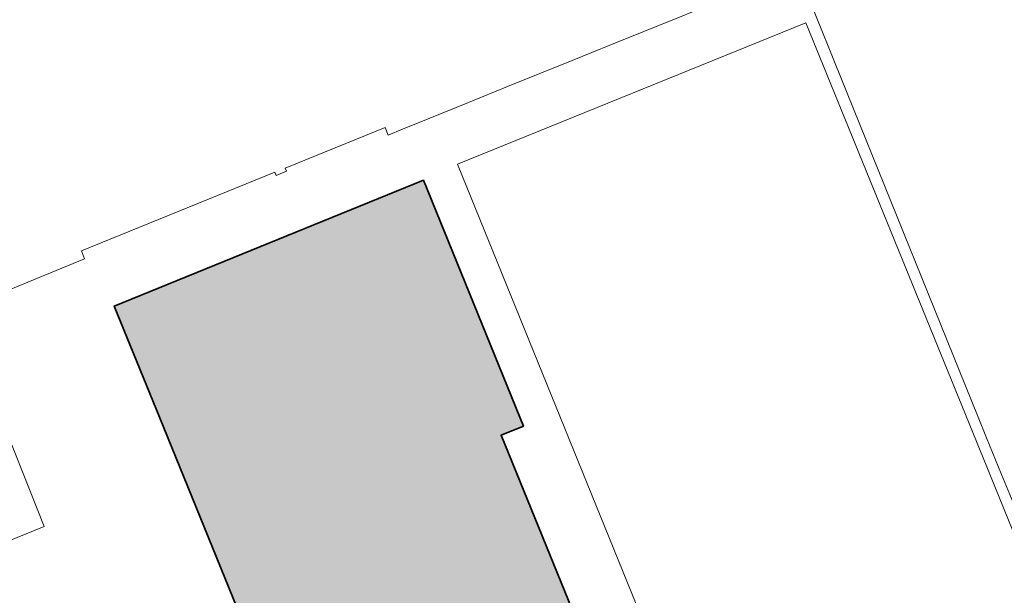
# Model space of a CAD drawing. Header units: metres. Extents: x 125349 to 128236, y 501602 to 503797.
# Tile 214 of 256: x 127334 to 127475, y 503224 to 503307. Entities that reach past the tile are written whole.
import ezdxf

# ---------------------------------------------------------------- set-up
doc = ezdxf.new("R2010")
doc.units = ezdxf.units.M
doc.layers.add('B-WE-OG-BEBOUWING-GV', color=7, linetype='CONTINUOUS', lineweight=35)
doc.layers.add('B-WE-OG-TERREIN_ERF-GV', color=7, linetype='CONTINUOUS', lineweight=18)
doc.layers.add('B-WE-OG-BEBOUWING-V', color=7, linetype='CONTINUOUS', lineweight=18, true_color=0xcc646e)

msp = doc.modelspace()

# ---------------------------------------------------------------- hatches: boundary and pattern name
at = {"layer": 'B-WE-OG-BEBOUWING-V'}
msp.add_hatch(color=256, dxfattribs=at).paths.add_polyline_path([(127382.458, 503179.445), (127405.914, 503122.08), (127447.044, 503138.829), (127402.791, 503247.4), (127406.005, 503248.708), (127405.479, 503250), (127391.645, 503284.005), (127347.274, 503265.953), (127353.766, 503250), (127376.603, 503193.884), (127373.308, 503192.527), (127379.189, 503178.126)])

# ---------------------------------------------------------------- linework, layer by layer
at = {"layer": 'B-WE-OG-BEBOUWING-GV', "flags": 128}
msp.add_lwpolyline([(127382.458, 503179.445), (127405.914, 503122.08), (127447.044, 503138.829), (127402.791, 503247.4), (127406.005, 503248.708), (127405.479, 503250), (127391.645, 503284.005), (127347.274, 503265.953), (127353.766, 503250), (127376.603, 503193.884), (127373.308, 503192.527), (127379.189, 503178.126)], close=True, dxfattribs=at)
at = {"layer": 'B-WE-OG-TERREIN_ERF-GV', "flags": 128}
for points in [[(127445.067, 503314.189), (127443.86, 503313.7), (127433.585, 503309.539), (127427.922, 503307.246), (127418.642, 503303.488), (127412.983, 503301.196), (127403.726, 503297.447), (127398.126, 503295.179), (127392.588, 503292.936), (127388.659, 503291.345), (127386.58, 503290.497), (127386.146, 503291.562), (127371.814, 503285.754), (127371.993, 503285.321), (127370.506, 503284.705), (127370.322, 503285.149), (127342.539, 503273.885), (127343.012, 503272.738), (127334.87, 503269.379), (127330.647, 503267.637), (127324.368, 503265.038), (127305.505, 503257.364), (127301.286, 503255.648)], [(127479.152, 503230.843), (127475.833, 503238.882), (127474.647, 503241.756), (127472.467, 503247.037), (127471.301, 503250), (127446.221, 503312.059), (127445.872, 503312.791)], [(127459.739, 503127.99), (127462.187, 503128.991), (127461.894, 503129.717), (127455.627, 503145.276), (127451.239, 503156.172), (127449.739, 503155.574), (127447.948, 503160.042), (127447.829, 503159.994), (127396.527, 503286.32), (127446.545, 503306.627), (127473.062, 503241.597), (127476.889, 503232.154), (127477.845, 503229.795), (127478.811, 503230.2)]]:
    msp.add_lwpolyline(points, dxfattribs=at)
for points in [[(127382.458, 503179.445), (127379.189, 503178.126), (127373.308, 503192.527), (127376.603, 503193.884), (127353.766, 503250), (127347.274, 503265.953), (127391.645, 503284.005), (127405.479, 503250), (127406.005, 503248.708), (127402.791, 503247.4), (127447.044, 503138.829), (127405.914, 503122.08)], [(127308.122, 503250), (127327.737, 503257.945), (127330.963, 503250), (127337.215, 503234.298), (127321.894, 503228.098), (127323.78, 503223.392), (127316.672, 503220.662), (127308.974, 503239.56), (127311.212, 503240.456), (127307.448, 503249.727)]]:
    msp.add_lwpolyline(points, close=True, dxfattribs=at)

doc.saveas('drawing.dxf')
